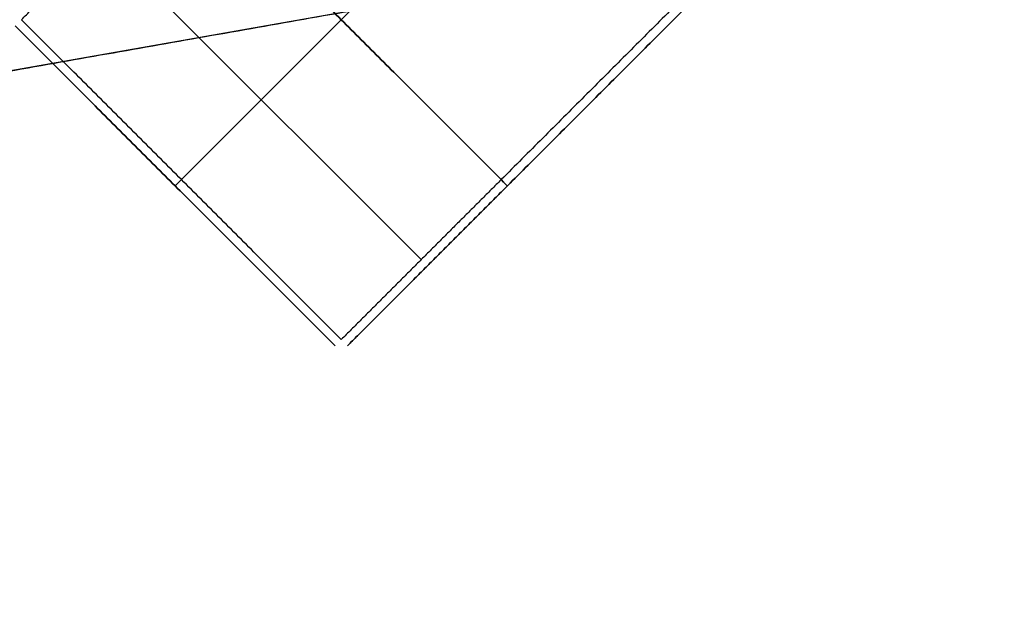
# Model space of a CAD drawing. Header units: millimetres. Extents: x -68 to 68, y -70 to 54.
# Tile 63 of 83: x 30.165 to 31.841, y -39.678 to -38.688. Entities that reach past the tile are written whole.
import ezdxf

# ---------------------------------------------------------------- set-up
doc = ezdxf.new("R2010")
doc.units = ezdxf.units.MM
doc.layers.add('Layer 01', color=7, linetype='Continuous', true_color=0x000000)

# ---------------------------------------------------------------- blocks, each defined once
blk = doc.blocks.new('Extruded-2.step')
at = {"layer": 'Layer 01', "color": 9, "true_color": 0xcfc9b5}
for p, q in [((-0.6859, -0.0495, 0.45), (0.0495, 0.6859, 0.45)), ((0.6859, 0.0495, 0.45), (0.0495, 0.6859, 0.45)), ((0, 0.6364), (0, -0.6364)), ((0, 0.6364, 0.9), (0, -0.6364, 0.9)), ((0.3677, 0.3677, 0.9), (0.3677, 0.3677)), ((-0.3182, 0.3182, 0.9), (-0.3182, 0.3182)), ((-0.0495, -0.6859, 0.45), (0.6859, 0.0495, 0.45)), ((0.6364, 0), (-0.6364, 0)), ((0.6364, 0, 0.9), (-0.6364, 0, 0.9)), ((-0.0495, -0.6859, 0.45), (-0.6859, -0.0495, 0.45)), ((0.3182, -0.3182), (0.3182, -0.3182, 0.9)), ((-0.3677, -0.3677, 0.9), (-0.3677, -0.3677))]:
    blk.add_line(p, q, dxfattribs=at)
for points in [[(-0.6859, -0.0495), (-0.3182, 0.3182), (0.0495, 0.6859)], [(0.0495, 0.6859, 0.9), (-0.3182, 0.3182, 0.9), (-0.6859, -0.0495, 0.9)], [(0.0495, 0.6859), (0.3677, 0.3677), (0.6859, 0.0495)], [(0.0495, 0.6859, 0.9), (0.0495, 0.6859, 0.45), (0.0495, 0.6859)], [(0.6859, 0.0495, 0.9), (0.3677, 0.3677, 0.9), (0.0495, 0.6859, 0.9)], [(0.6859, 0.0495), (0.3182, -0.3182), (-0.0495, -0.6859)], [(-0.0495, -0.6859, 0.9), (0.3182, -0.3182, 0.9), (0.6859, 0.0495, 0.9)], [(0.6859, 0.0495, 0.9), (0.6859, 0.0495, 0.45), (0.6859, 0.0495)], [(-0.0495, -0.6859), (-0.3677, -0.3677), (-0.6859, -0.0495)], [(-0.6859, -0.0495, 0.9), (-0.3677, -0.3677, 0.9), (-0.0495, -0.6859, 0.9)], [(-0.6859, -0.0495), (-0.6859, -0.0495, 0.45), (-0.6859, -0.0495, 0.9)], [(-0.0495, -0.6859, 0.9), (-0.0495, -0.6859, 0.45), (-0.0495, -0.6859)]]:
    blk.add_open_spline(points, degree=2, dxfattribs=at)
blk = doc.blocks.new('6271167104.step')
at = {"layer": 'Layer 01'}
blk.add_blockref('Extruded-2.step', (0, 0), dxfattribs=at)
blk = doc.blocks.new('C78.step')
at = {"layer": 'Layer 01'}
blk.add_blockref('6271167104.step', (92.4, -59.9, -2.5014), dxfattribs=at)
blk = doc.blocks.new('c-3-1634222-2-h-3d.step')
at = {"layer": 'Layer 01', "color": 9, "true_color": 0xc0c0c0}
blk.add_line((-8.5534, -3.2941, -7.635), (-9.562, 2.4259, -7.635), dxfattribs=at)
for points in [[(-9.562, 2.4259, -8.77), (-9.0577, -0.4341, -8.77), (-8.5534, -3.2941, -8.77)], [(-9.562, 2.4259, -6.5), (-9.0577, -0.4341, -6.5), (-8.5534, -3.2941, -6.5)]]:
    blk.add_open_spline(points, degree=2, dxfattribs=at)
blk = doc.blocks.new('X9.step')
at = {"layer": 'Layer 01', "rotation": 90.00000250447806}
blk.add_blockref('c-3-1634222-2-h-3d.step', (88.6501, -49.905, 12.5127), dxfattribs=at)
blk = doc.blocks.new('User_Library-0603_SMD_Resistor.step')
at = {"layer": 'Layer 01', "color": 7, "true_color": 0xffffff}
for p, q in [((0.4, 0.3), (0.785, 0.3)), ((0.5925, 0.3, 0.385), (0.5925, 0.3, -0.385)), ((0.8, 0.015), (0.8, 0.285)), ((0.4, 0.15, 0.4), (-0.4, 0.15, 0.4)), ((0.785, 0.15, 0.4), (0.4, 0.15, 0.4)), ((0.8, 0.15, -0.385), (0.8, 0.15, 0.385)), ((-0.4, 0), (0.4, 0)), ((0.4, 0), (0.785, 0)), ((0.5925, 0, 0.385), (0.5925, 0, -0.385))]:
    blk.add_line(p, q, dxfattribs=at)
at = {"layer": 'Layer 01', "color": 7, "true_color": 0xffffff, "extrusion": (1, 0, 0)}
for centre, start, end in [((0.285, 0.385, 0.4), 0, 90), ((0.015, 0.385, 0.4), 90, 180)]:
    blk.add_arc(centre, 0.015, start, end, dxfattribs=at)
at = {"layer": 'Layer 01', "color": 7, "true_color": 0xffffff}
blk.add_arc((0.785, 0.285), 0.015, 0, 90, dxfattribs=at)
at = {"layer": 'Layer 01', "color": 7, "true_color": 0xffffff, "extrusion": (0, 0, -1)}
blk.add_arc((-0.785, 0.015), 0.015, 180, 270, dxfattribs=at)
at = {"layer": 'Layer 01', "color": 7, "true_color": 0xffffff}
for points in [[(-0.4, 0.3, 0.385), (0, 0.3, 0.385), (0.4, 0.3, 0.385)], [(-0.4, 0.285, 0.4), (0, 0.285, 0.4), (0.4, 0.285, 0.4)], [(0.4, 0.3, 0.385), (0.4, 0.3), (0.4, 0.3, -0.385)], [(0.4, 0.3, 0.385), (0.5925, 0.3, 0.385), (0.785, 0.3, 0.385)], [(0.4, 0.015, 0.4), (0.4, 0.15, 0.4), (0.4, 0.285, 0.4)], [(0.4, 0.285, 0.4), (0.5925, 0.285, 0.4), (0.785, 0.285, 0.4)], [(0.785, 0.3, 0.385), (0.785, 0.3), (0.785, 0.3, -0.385)], [(0.8, 0.285, 0.385), (0.8, 0.285), (0.8, 0.285, -0.385)], [(0.4, 0.015, 0.4), (0, 0.015, 0.4), (-0.4, 0.015, 0.4)], [(-0.4, 0, 0.385), (0, 0, 0.385), (0.4, 0, 0.385)], [(0.785, 0.015, 0.4), (0.5925, 0.015, 0.4), (0.4, 0.015, 0.4)], [(0.4, 0, 0.385), (0.5925, 0, 0.385), (0.785, 0, 0.385)], [(0.785, 0, -0.385), (0.5925, 0, -0.385), (0.4, 0, -0.385)], [(0.4, 0, -0.385), (0.4, 0), (0.4, 0, 0.385)], [(0.785, 0, 0.385), (0.785, 0), (0.785, 0, -0.385)], [(0.8, 0.015, -0.385), (0.8, 0.015), (0.8, 0.015, 0.385)]]:
    blk.add_open_spline(points, degree=2, dxfattribs=at)
blk = doc.blocks.new('M38.step')
at = {"layer": 'Layer 01', "extrusion": (0.707107, -0.707107, -1.81059e-08), "rotation": 180.0000035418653}
blk.add_blockref('User_Library-0603_SMD_Resistor.step', (23.0446, -1.6167, 105.6418), dxfattribs=at)
blk = doc.blocks.new('MC403-X_A_090322_MultipleBody.step')
at = {"layer": 'Layer 01'}
for name in ['X9.step', 'M38.step', 'C78.step']:
    blk.add_blockref(name, (0, 0), dxfattribs=at)
blk = doc.blocks.new('MC403-X_A_090322_MultipleBody 090322')
at = {"layer": 'Layer 01'}
blk.add_blockref('MC403-X_A_090322_MultipleBody.step', (0, 0), dxfattribs=at)

msp = doc.modelspace()

# ---------------------------------------------------------------- block references
at = {"layer": 'Layer 01'}
msp.add_blockref('MC403-X_A_090322_MultipleBody 090322', (-60, 20, 1.6014), dxfattribs=at)

doc.saveas('drawing.dxf')
